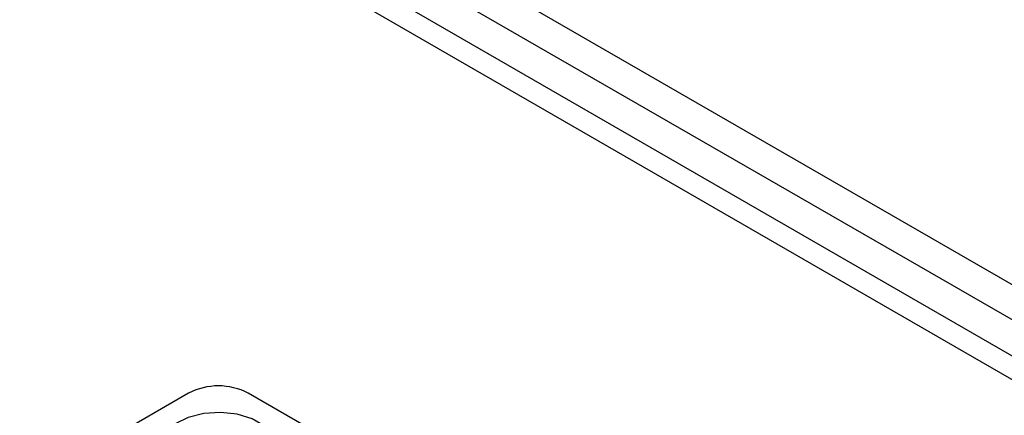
# Model space of a CAD drawing. Header units: inches. Extents: x 0.3 to 33.8, y 0.2 to 21.7.
# Tile 190 of 192: x 30.643 to 30.93, y 18.657 to 18.773. Entities that reach past the tile are written whole.
import ezdxf

# ---------------------------------------------------------------- set-up
doc = ezdxf.new("R2010")
doc.units = ezdxf.units.IN
doc.header["$MEASUREMENT"] = 0

msp = doc.modelspace()

# ---------------------------------------------------------------- linework, layer by layer
at = {"color": 7, "linetype": 'Continuous', "lineweight": 25}
for p, q in [((31.09075464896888, 18.6041961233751), (30.47203621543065, 18.96137467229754)), ((31.08191581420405, 18.59909357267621), (30.46319738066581, 18.95627212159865)), ((31.06574144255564, 18.59098091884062), (30.44914432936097, 18.94693485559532)), ((31.07592762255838, 18.59198959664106), (30.45933050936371, 18.94794353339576)), ((30.69245426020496, 18.66391459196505), (30.5952400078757, 18.60779399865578)), ((30.92195539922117, 18.54145337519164), (30.7098233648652, 18.66391459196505))]:
    msp.add_line(p, q, dxfattribs=at)
at = {"color": 7, "linetype": 'Continuous', "lineweight": 25, "flags": 128}
msp.add_lwpolyline([(30.68940083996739, 18.641919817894), (30.69338215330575, 18.64022354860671), (30.69805267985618, 18.63928009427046), (30.7029974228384, 18.63917328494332), (30.70777702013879, 18.63991261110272), (30.7119667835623, 18.64143238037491), (30.71519443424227, 18.64359755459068), (30.71717318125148, 18.64621574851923), (30.71772720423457, 18.64905432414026), (30.7168072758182, 18.65186106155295), (30.71449513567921, 18.65438656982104), (30.7109962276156, 18.65640644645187), (30.70662144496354, 18.65774121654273), (30.70175950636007, 18.6582722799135), (30.69684241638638, 18.65795244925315), (30.69230708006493, 18.65681014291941), (30.68855648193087, 18.65494685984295), (30.68592387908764, 18.65252816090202), (30.68464318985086, 18.64976895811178), (30.68482820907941, 18.64691441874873), (30.68646249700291, 18.64421818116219), (30.68940083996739, 18.641919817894)], dxfattribs=at)
at = {"color": 7, "linetype": 'Continuous', "lineweight": 25}
msp.add_arc((30.70113881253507, 18.64715346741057), 0.01887741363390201, 62.60967223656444, 117.3903277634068, dxfattribs=at)

doc.saveas('drawing.dxf')
